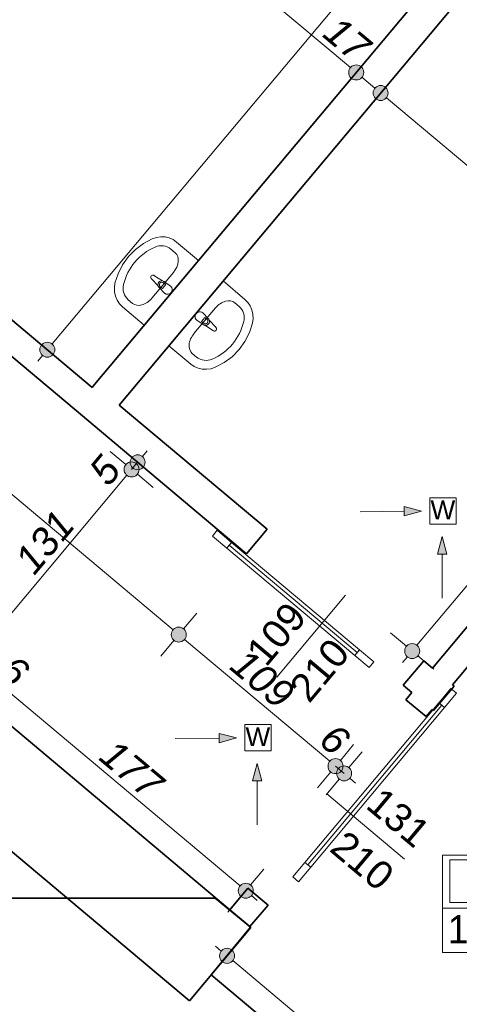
# Model space of a CAD drawing. Header units: millimetres. Extents: x -13944 to 84772, y -78836 to -35317.
# Tile 66 of 85: x 51224 to 53567, y -62681 to -57436. Entities that reach past the tile are written whole.
import ezdxf
from ezdxf.enums import TextEntityAlignment as Align

# ---------------------------------------------------------------- set-up
doc = ezdxf.new("R2010")
doc.units = ezdxf.units.MM
doc.header["$MEASUREMENT"] = 0
for name, color, linetype, lineweight in [('_podkład_Nr_pióra__1', 7, 'Continuous', 0), ('Drzwi ArchiCAD_Nr_pióra__1', 7, 'Continuous', 0), ('Instalacje - Went_Klim_Nr_pióra__42', 150, 'Continuous', 13), ('Konstrukcja - Ściany zew_Nr_pióra__6', 7, 'Continuous', 35), ('Metryczki pomieszczeń ArchiCADa_Nr_pióra__1', 7, 'Continuous', 0), ('Wnetrze - Sanitariaty_Nr_pióra__22', 8, 'Continuous', 13), ('Wymiarowanie - Ogólne_Nr_pióra__82', 114, 'Continuous', 13), ('Znaczniki drzwi ArchiCADa_Nr_pióra__1', 7, 'Continuous', 0), ('Znaczniki drzwi ArchiCADa_Nr_pióra__7', 7, 'Continuous', 70)]:
    doc.layers.add(name, color=color, linetype=linetype, lineweight=lineweight)
doc.layers.add('Elementy modelu - Strefy', color=7, linetype='Continuous')
doc.layers.add('Wymiarowanie - Ogólne', color=7, linetype='Continuous')
doc.styles.add('GENERATED_STYLE_1', font='txt')
doc.styles.add('GENERATED_STYLE_2', font='txt')
doc.styles.add('GENERATED_STYLE_3', font='txt')
doc.dimstyles.new('GENERATED_STYLE__1', dxfattribs={"dimtxt": 150, "dimasz": 152, "dimexe": 0.18, "dimexo": 0, "dimgap": 0.09, "dimtad": 1, "dimlfac": 0.1, "dimzin": 0, "dimdsep": 46, "dimtxsty": 'GENERATED_STYLE_3', "dimblk": 'ARROWHEAD_11', "dimblk1": 'ARROWHEAD_11', "dimblk2": 'ARROWHEAD_11', "dimcen": 0.09, "dimclrd": 114, "dimclre": 114, "dimclrt": 114, "dimazin": 0, "dimtfac": 1, "dimtdec": 4, "dimtmove": 0, "dimatfit": 3, "dimfxl": 1, "dimtolj": 1, "dimtzin": 0, "dimarcsym": 0})

# ---------------------------------------------------------------- blocks, each defined once
blk = doc.blocks.new('Komunikacja_2_38_39', base_point=(54257, -62168.6))
at = {"layer": 'Metryczki pomieszczeń ArchiCADa_Nr_pióra__1', "linetype": 'Continuous'}
for p, q in [((53477.9, -61885.7), (55489.6, -61885.7)), ((53477.9, -62404.3), (53477.9, -61885.7)), ((53516.9, -61911.6), (54218, -61911.6)), ((53516.9, -62137.9), (53516.9, -61911.6)), ((54218, -61911.6), (54218, -62137.9)), ((54257, -61885.7), (54257, -62404.3)), ((55489.6, -61885.7), (55489.6, -62404.3)), ((54218, -62137.9), (53516.9, -62137.9)), ((53477.9, -62168.6), (55489.6, -62168.6)), ((55489.6, -62404.3), (53477.9, -62404.3))]:
    blk.add_line(p, q, dxfattribs=at)
at = {"layer": 'Metryczki pomieszczeń ArchiCADa_Nr_pióra__1'}
for tag, height, style, p in [('ROOM_NUMBER', 180, 'GENERATED_STYLE_2', (53867.4, -62013.7)), ('ROOM_NAME', 150, 'GENERATED_STYLE_1', (54873.3, -62040.2)), ('ROOM_CALC_AREA', 150, 'GENERATED_STYLE_1', (53867.4, -62280.6)), ('floor_f', 150, 'GENERATED_STYLE_1', (54873.3, -62287.7))]:
    blk.add_attdef(tag, text='', height=height, dxfattribs=dict(at, style=style)).set_placement(p, align=Align.MIDDLE_CENTER)
blk = doc.blocks.new('*D101')
at = {"layer": 'Wymiarowanie - Ogólne_Nr_pióra__82', "linetype": 'Continuous'}
for points in [[(39276.8, -39330.7), (39273.8, -39315.4), (39265.1, -39302.4), (39252.1, -39293.7), (39236.8, -39290.7), (39221.5, -39293.7), (39208.5, -39302.4), (39199.9, -39315.4), (39196.8, -39330.7), (39199.9, -39346), (39208.5, -39359), (39221.5, -39367.6), (39236.8, -39370.7), (39252.1, -39367.6), (39265.1, -39359), (39273.8, -39346)], [(61589.9, -58047.1), (61586.9, -58031.8), (61578.2, -58018.8), (61565.2, -58010.1), (61549.9, -58007.1), (61534.6, -58010.1), (61521.6, -58018.8), (61513, -58031.8), (61509.9, -58047.1), (61513, -58062.4), (61521.6, -58075.4), (61534.6, -58084), (61549.9, -58087.1), (61565.2, -58084), (61578.2, -58075.4), (61586.9, -58062.4)]]:
    blk.add_hatch(color=256, dxfattribs=at).paths.add_polyline_path(points)
for p, q in [((39262.5, -39300), (39333.2, -39215.7)), ((39175.5, -39279.3), (39206.2, -39305)), ((39140.4, -39445.6), (39211.1, -39361.3)), ((39267.5, -39356.4), (61519.3, -58021.4)), ((61575.6, -58016.4), (61646.3, -57932.2)), ((61453.5, -58162), (61524.2, -58077.7)), ((61580.6, -58072.8), (61611.2, -58098.5))]:
    blk.add_line(p, q, dxfattribs=at)
for centre in [(39236.8, -39330.7), (61549.9, -58047.1)]:
    blk.add_circle(centre, 40, dxfattribs=at)
at = {"layer": 'Wymiarowanie - Ogólne_Nr_pióra__82', "insert": (50150.5, -48446), "char_height": 150, "attachment_point": 7, "rotation": 320.0098, "style": 'GENERATED_STYLE_3'}
blk.add_mtext('\\A1;{\\fArial|b0|i1|c238|p38;2 912,5}', dxfattribs=at)
blk = doc.blocks.new('ARROWHEAD_11')
at = {"color": 0, "linetype": 'Continuous', "lineweight": 0}
blk.add_line((0, 0), (-1, 0), dxfattribs=at)
at = {"color": 0, "linetype": 'Continuous', "lineweight": 0, "const_width": 0.25, "flags": 128}
blk.add_lwpolyline([(-0.125, 0, 1), (0.125, 0, 1)], format="xyb", close=True, dxfattribs=at)
blk = doc.blocks.new('*D156')
at = {"layer": 'Wymiarowanie - Ogólne_Nr_pióra__82', "linetype": 'Continuous'}
for points in [[(49484.2, -58507.2), (49481.2, -58491.9), (49472.5, -58479), (49459.5, -58470.3), (49444.2, -58467.2), (49428.9, -58470.3), (49416, -58479), (49407.3, -58491.9), (49404.2, -58507.2), (49407.3, -58522.5), (49416, -58535.5), (49428.9, -58544.2), (49444.2, -58547.2), (49459.5, -58544.2), (49472.5, -58535.5), (49481.2, -58522.5)], [(52112.1, -60711.6), (52109.1, -60696.2), (52100.4, -60683.3), (52087.5, -60674.6), (52072.1, -60671.6), (52056.8, -60674.6), (52043.9, -60683.3), (52035.2, -60696.2), (52032.1, -60711.6), (52035.2, -60726.9), (52043.9, -60739.8), (52056.8, -60748.5), (52072.1, -60751.6), (52087.5, -60748.5), (52100.4, -60739.8), (52109.1, -60726.9)]]:
    blk.add_hatch(color=256, dxfattribs=at).paths.add_polyline_path(points)
for p, q in [((49347.8, -58622.2), (49418.5, -58537.9)), ((49474.9, -58532.9), (52041.5, -60685.8)), ((52097.9, -60680.9), (52168.5, -60596.6)), ((51975.8, -60826.5), (52046.4, -60742.2))]:
    blk.add_line(p, q, dxfattribs=at)
at = {"layer": 'Wymiarowanie - Ogólne_Nr_pióra__82', "insert": (50646.7, -59476.7), "char_height": 150, "attachment_point": 7, "rotation": 320.0098, "style": 'GENERATED_STYLE_3'}
blk.add_mtext('\\A1;{\\fArial|b0|i1|c238|p38;343}', dxfattribs=at)
blk = doc.blocks.new('*D157')
at = {"layer": 'Wymiarowanie - Ogólne_Nr_pióra__82', "linetype": 'Continuous'}
for points in [[(52112.1, -60711.6), (52109.1, -60696.2), (52100.4, -60683.3), (52087.5, -60674.6), (52072.1, -60671.6), (52056.8, -60674.6), (52043.9, -60683.3), (52035.2, -60696.2), (52032.1, -60711.6), (52035.2, -60726.9), (52043.9, -60739.8), (52056.8, -60748.5), (52072.1, -60751.6), (52087.5, -60748.5), (52100.4, -60739.8), (52109.1, -60726.9)], [(52947.3, -61412), (52944.2, -61396.7), (52935.5, -61383.8), (52922.6, -61375.1), (52907.3, -61372), (52892, -61375.1), (52879, -61383.8), (52870.3, -61396.7), (52867.3, -61412), (52870.3, -61427.4), (52879, -61440.3), (52892, -61449), (52907.3, -61452), (52922.6, -61449), (52935.5, -61440.3), (52944.2, -61427.4)]]:
    blk.add_hatch(color=256, dxfattribs=at).paths.add_polyline_path(points)
for p, q in [((52097.9, -60680.9), (52168.5, -60596.6)), ((51975.8, -60826.5), (52046.4, -60742.2)), ((52102.8, -60737.3), (52876.6, -61386.3))]:
    blk.add_line(p, q, dxfattribs=at)
blk.add_circle((52072.1, -60711.6), 40, dxfattribs=at)
at = {"layer": 'Wymiarowanie - Ogólne_Nr_pióra__82', "char_height": 150, "attachment_point": 7, "rotation": 320.0098, "style": 'GENERATED_STYLE_3'}
for s, insert in [('\\A1;{\\fArial|b0|i1|c238|p38;109}', (52334.6, -60892.5)), ('\\A1;{\\fArial|b0|i1|c238|p38;6}', (52808.7, -61290.2))]:
    blk.add_mtext(s, dxfattribs=dict(at, insert=insert))
blk = doc.blocks.new('*D158')
at = {"layer": 'Wymiarowanie - Ogólne_Nr_pióra__82', "linetype": 'Continuous'}
for points in [[(52947.3, -61412), (52944.2, -61396.7), (52935.5, -61383.8), (52922.6, -61375.1), (52907.3, -61372), (52892, -61375.1), (52879, -61383.8), (52870.3, -61396.7), (52867.3, -61412), (52870.3, -61427.4), (52879, -61440.3), (52892, -61449), (52907.3, -61452), (52922.6, -61449), (52935.5, -61440.3), (52944.2, -61427.4)], [(52993.2, -61450.6), (52990.2, -61435.3), (52981.5, -61422.3), (52968.5, -61413.7), (52953.2, -61410.6), (52937.9, -61413.7), (52924.9, -61422.3), (52916.3, -61435.3), (52913.2, -61450.6), (52916.3, -61465.9), (52924.9, -61478.9), (52937.9, -61487.6), (52953.2, -61490.6), (52968.5, -61487.6), (52981.5, -61478.9), (52990.2, -61465.9)]]:
    blk.add_hatch(color=256, dxfattribs=at).paths.add_polyline_path(points)
for p, q in [((52933, -61381.4), (53003.7, -61297.1)), ((52978.9, -61420), (53049.6, -61335.7)), ((52810.9, -61527), (52881.6, -61442.7)), ((52907.3, -61412), (52953.2, -61450.6)), ((52856.8, -61565.5), (52927.5, -61481.3)), ((52983.9, -61476.3), (53014.5, -61502))]:
    blk.add_line(p, q, dxfattribs=at)
for centre in [(52907.3, -61412), (52953.2, -61450.6)]:
    blk.add_circle(centre, 40, dxfattribs=at)
blk = doc.blocks.new('*D181')
at = {"layer": 'Wymiarowanie - Ogólne_Nr_pióra__82', "linetype": 'Continuous'}
for points in [[(51113, -60937.9), (51110, -60922.6), (51101.3, -60909.7), (51088.3, -60901), (51073, -60897.9), (51057.7, -60901), (51044.7, -60909.7), (51036.1, -60922.6), (51033, -60937.9), (51036.1, -60953.2), (51044.7, -60966.2), (51057.7, -60974.9), (51073, -60977.9), (51088.3, -60974.9), (51101.3, -60966.2), (51110, -60953.2)], [(52469.1, -62075.4), (52466.1, -62060.1), (52457.4, -62047.2), (52444.4, -62038.5), (52429.1, -62035.4), (52413.8, -62038.5), (52400.8, -62047.2), (52392.2, -62060.1), (52389.1, -62075.4), (52392.2, -62090.7), (52400.8, -62103.7), (52413.8, -62112.4), (52429.1, -62115.4), (52444.4, -62112.4), (52457.4, -62103.7), (52466.1, -62090.7)]]:
    blk.add_hatch(color=256, dxfattribs=at).paths.add_polyline_path(points)
for p, q in [((50976.6, -61052.9), (51047.3, -60968.6)), ((51103.7, -60963.6), (52398.5, -62049.7)), ((52454.8, -62044.8), (52525.5, -61960.5)), ((52332.7, -62190.4), (52403.4, -62106.1)), ((52459.8, -62101.1), (52490.4, -62126.8))]:
    blk.add_line(p, q, dxfattribs=at)
blk.add_circle((52429.1, -62075.4), 40, dxfattribs=at)
at = {"layer": 'Wymiarowanie - Ogólne_Nr_pióra__82', "char_height": 150, "attachment_point": 7, "rotation": 320.0098, "style": 'GENERATED_STYLE_3'}
for s, insert in [('\\A1;{\\fArial|b0|i1|c238|p38;6}', (51100.1, -60925.9)), ('\\A1;{\\fArial|b0|i1|c238|p38;177}', (51639.5, -61374))]:
    blk.add_mtext(s, dxfattribs=dict(at, insert=insert))
blk = doc.blocks.new('*D186')
at = {"layer": 'Wymiarowanie - Ogólne_Nr_pióra__82', "linetype": 'Continuous'}
for points in [[(51018.6, -60835.5), (51015.6, -60820.1), (51006.9, -60807.2), (50993.9, -60798.5), (50978.6, -60795.5), (50963.3, -60798.5), (50950.3, -60807.2), (50941.7, -60820.1), (50938.6, -60835.5), (50941.7, -60850.8), (50950.3, -60863.7), (50963.3, -60872.4), (50978.6, -60875.5), (50993.9, -60872.4), (51006.9, -60863.7), (51015.6, -60850.8)], [(50922.2, -60950.4), (50919.2, -60935.1), (50910.5, -60922.1), (50897.5, -60913.4), (50882.2, -60910.4), (50866.9, -60913.4), (50853.9, -60922.1), (50845.3, -60935.1), (50842.2, -60950.4), (50845.3, -60965.7), (50853.9, -60978.7), (50866.9, -60987.3), (50882.2, -60990.4), (50897.5, -60987.3), (50910.5, -60978.7), (50919.2, -60965.7)]]:
    blk.add_hatch(color=256, dxfattribs=at).paths.add_polyline_path(points)
for p, q in [((50948, -60809.7), (50863.7, -60739.1)), ((50907.9, -60919.7), (50952.9, -60866.1)), ((50997.2, -61046.8), (50912.9, -60976.1))]:
    blk.add_line(p, q, dxfattribs=at)
blk.add_circle((50882.2, -60950.4), 40, dxfattribs=at)
blk = doc.blocks.new('*D187')
at = {"layer": 'Wymiarowanie - Ogólne_Nr_pióra__82', "linetype": 'Continuous'}
for points in [[(51860.5, -59831.8), (51857.5, -59816.5), (51848.8, -59803.5), (51835.8, -59794.8), (51820.5, -59791.8), (51805.2, -59794.8), (51792.2, -59803.5), (51783.6, -59816.5), (51780.5, -59831.8), (51783.6, -59847.1), (51792.2, -59860.1), (51805.2, -59868.7), (51820.5, -59871.8), (51835.8, -59868.7), (51848.8, -59860.1), (51857.5, -59847.1)], [(51018.6, -60835.5), (51015.6, -60820.1), (51006.9, -60807.2), (50993.9, -60798.5), (50978.6, -60795.5), (50963.3, -60798.5), (50950.3, -60807.2), (50941.7, -60820.1), (50938.6, -60835.5), (50941.7, -60850.8), (50950.3, -60863.7), (50963.3, -60872.4), (50978.6, -60875.5), (50993.9, -60872.4), (51006.9, -60863.7), (51015.6, -60850.8)]]:
    blk.add_hatch(color=256, dxfattribs=at).paths.add_polyline_path(points)
for p, q in [((51004.3, -60804.8), (51794.8, -59862.4)), ((51093.6, -60931.8), (51009.3, -60861.2))]:
    blk.add_line(p, q, dxfattribs=at)
blk.add_circle((50978.6, -60835.5), 40, dxfattribs=at)
at = {"layer": 'Wymiarowanie - Ogólne_Nr_pióra__82', "char_height": 150, "attachment_point": 7, "rotation": 50.0098, "style": 'GENERATED_STYLE_3'}
for s, insert in [('\\A1;{\\fArial|b0|i1|c238|p38;5}', (51698.7, -59930.4)), ('\\A1;{\\fArial|b0|i1|c238|p38;131}', (51303.4, -60401.6)), ('\\A1;{\\fArial|b0|i1|c238|p38;15}', (50981.4, -60785.5))]:
    blk.add_mtext(s, dxfattribs=dict(at, insert=insert))
blk = doc.blocks.new('*D188')
at = {"layer": 'Wymiarowanie - Ogólne_Nr_pióra__82', "linetype": 'Continuous'}
for points in [[(51892.6, -59793.5), (51889.6, -59778.2), (51880.9, -59765.2), (51868, -59756.5), (51852.6, -59753.5), (51837.3, -59756.5), (51824.4, -59765.2), (51815.7, -59778.2), (51812.6, -59793.5), (51815.7, -59808.8), (51824.4, -59821.8), (51837.3, -59830.4), (51852.6, -59833.5), (51868, -59830.4), (51880.9, -59821.8), (51889.6, -59808.8)], [(51860.5, -59831.8), (51857.5, -59816.5), (51848.8, -59803.5), (51835.8, -59794.8), (51820.5, -59791.8), (51805.2, -59794.8), (51792.2, -59803.5), (51783.6, -59816.5), (51780.5, -59831.8), (51783.6, -59847.1), (51792.2, -59860.1), (51805.2, -59868.7), (51820.5, -59871.8), (51835.8, -59868.7), (51848.8, -59860.1), (51857.5, -59847.1)]]:
    blk.add_hatch(color=256, dxfattribs=at).paths.add_polyline_path(points)
for p, q in [((51822, -59767.8), (51737.7, -59697.1)), ((51878.4, -59762.8), (51904.1, -59732.2)), ((51789.9, -59806.1), (51705.6, -59735.4)), ((51820.5, -59831.8), (51852.6, -59793.5)), ((51967.6, -59889.9), (51883.3, -59819.2)), ((51935.4, -59928.2), (51851.2, -59857.5))]:
    blk.add_line(p, q, dxfattribs=at)
for centre in [(51852.6, -59793.5), (51820.5, -59831.8)]:
    blk.add_circle(centre, 40, dxfattribs=at)
blk = doc.blocks.new('*D478')
at = {"layer": 'Wymiarowanie - Ogólne_Nr_pióra__82', "linetype": 'Continuous'}
for points in [[(50506.1, -55577.4), (50503, -55562.1), (50494.4, -55549.1), (50481.4, -55540.4), (50466.1, -55537.4), (50450.8, -55540.4), (50437.8, -55549.1), (50429.1, -55562.1), (50426.1, -55577.4), (50429.1, -55592.7), (50437.8, -55605.7), (50450.8, -55614.3), (50466.1, -55617.4), (50481.4, -55614.3), (50494.4, -55605.7), (50503, -55592.7)], [(53057.4, -57717.4), (53054.3, -57702.1), (53045.7, -57689.2), (53032.7, -57680.5), (53017.4, -57677.4), (53002.1, -57680.5), (52989.1, -57689.2), (52980.4, -57702.1), (52977.4, -57717.4), (52980.4, -57732.7), (52989.1, -57745.7), (53002.1, -57754.4), (53017.4, -57757.4), (53032.7, -57754.4), (53045.7, -57745.7), (53054.3, -57732.7)]]:
    blk.add_hatch(color=256, dxfattribs=at).paths.add_polyline_path(points)
for p, q in [((50369.7, -55692.3), (50440.4, -55608)), ((50496.7, -55603.1), (52986.7, -57691.7)), ((53043.1, -57686.8), (53113.8, -57602.5))]:
    blk.add_line(p, q, dxfattribs=at)
at = {"layer": 'Wymiarowanie - Ogólne_Nr_pióra__82', "char_height": 150, "attachment_point": 7, "rotation": 320.0098, "style": 'GENERATED_STYLE_3'}
for s, insert in [('\\A1;{\\fArial|b0|i1|c238|p38;333}', (51543, -56441.5)), ('\\A1;{\\fArial|b0|i1|c238|p38;17}', (52831.6, -57522.4))]:
    blk.add_mtext(s, dxfattribs=dict(at, insert=insert))
blk = doc.blocks.new('*D479')
at = {"layer": 'Wymiarowanie - Ogólne_Nr_pióra__82', "linetype": 'Continuous'}
for points in [[(53057.4, -57717.4), (53054.3, -57702.1), (53045.7, -57689.2), (53032.7, -57680.5), (53017.4, -57677.4), (53002.1, -57680.5), (52989.1, -57689.2), (52980.4, -57702.1), (52977.4, -57717.4), (52980.4, -57732.7), (52989.1, -57745.7), (53002.1, -57754.4), (53017.4, -57757.4), (53032.7, -57754.4), (53045.7, -57745.7), (53054.3, -57732.7)], [(53187.6, -57826.7), (53184.6, -57811.4), (53175.9, -57798.4), (53162.9, -57789.7), (53147.6, -57786.7), (53132.3, -57789.7), (53119.3, -57798.4), (53110.7, -57811.4), (53107.6, -57826.7), (53110.7, -57842), (53119.3, -57855), (53132.3, -57863.6), (53147.6, -57866.7), (53162.9, -57863.6), (53175.9, -57855), (53184.6, -57842)]]:
    blk.add_hatch(color=256, dxfattribs=at).paths.add_polyline_path(points)
for p, q in [((53043.1, -57686.8), (53113.8, -57602.5)), ((53173.3, -57796), (53244, -57711.8)), ((52921, -57832.4), (52991.7, -57748.1)), ((53048, -57743.1), (53117, -57801))]:
    blk.add_line(p, q, dxfattribs=at)
for centre in [(53017.4, -57717.4), (53147.6, -57826.7)]:
    blk.add_circle(centre, 40, dxfattribs=at)
blk = doc.blocks.new('*D480')
at = {"layer": 'Wymiarowanie - Ogólne_Nr_pióra__82', "linetype": 'Continuous'}
for points in [[(53187.6, -57826.7), (53184.6, -57811.4), (53175.9, -57798.4), (53162.9, -57789.7), (53147.6, -57786.7), (53132.3, -57789.7), (53119.3, -57798.4), (53110.7, -57811.4), (53107.6, -57826.7), (53110.7, -57842), (53119.3, -57855), (53132.3, -57863.6), (53147.6, -57866.7), (53162.9, -57863.6), (53175.9, -57855), (53184.6, -57842)], [(54857.8, -59227.7), (54854.8, -59212.4), (54846.1, -59199.4), (54833.2, -59190.7), (54817.8, -59187.7), (54802.5, -59190.7), (54789.6, -59199.4), (54780.9, -59212.4), (54777.8, -59227.7), (54780.9, -59243), (54789.6, -59256), (54802.5, -59264.6), (54817.8, -59267.7), (54833.2, -59264.6), (54846.1, -59256), (54854.8, -59243)]]:
    blk.add_hatch(color=256, dxfattribs=at).paths.add_polyline_path(points)
for p, q in [((53051.2, -57941.6), (53121.9, -57857.3)), ((53178.3, -57852.4), (54787.2, -59202)), ((54843.5, -59197), (54914.2, -59112.8)), ((54721.4, -59342.6), (54792.1, -59258.3)), ((54848.5, -59253.4), (54879.1, -59279.1))]:
    blk.add_line(p, q, dxfattribs=at)
blk.add_circle((54817.8, -59227.7), 40, dxfattribs=at)
at = {"layer": 'Wymiarowanie - Ogólne_Nr_pióra__82', "insert": (53871.2, -58394.5), "char_height": 150, "attachment_point": 7, "rotation": 320.0098, "style": 'GENERATED_STYLE_3'}
blk.add_mtext('\\A1;{\\fArial|b0|i1|c238|p38;218}', dxfattribs=at)
blk = doc.blocks.new('*D495')
at = {"layer": 'Wymiarowanie - Ogólne_Nr_pióra__82', "linetype": 'Continuous'}
for points in [[(54592.7, -55401.7), (54589.7, -55386.3), (54581, -55373.4), (54568, -55364.7), (54552.7, -55361.7), (54537.4, -55364.7), (54524.4, -55373.4), (54515.7, -55386.3), (54512.7, -55401.7), (54515.7, -55417), (54524.4, -55429.9), (54537.4, -55438.6), (54552.7, -55441.7), (54568, -55438.6), (54581, -55429.9), (54589.7, -55417)], [(51411.5, -59194.1), (51408.5, -59178.8), (51399.8, -59165.8), (51386.8, -59157.2), (51371.5, -59154.1), (51356.2, -59157.2), (51343.3, -59165.8), (51334.6, -59178.8), (51331.5, -59194.1), (51334.6, -59209.4), (51343.3, -59222.4), (51356.2, -59231.1), (51371.5, -59234.1), (51386.8, -59231.1), (51399.8, -59222.4), (51408.5, -59209.4)]]:
    blk.add_hatch(color=256, dxfattribs=at).paths.add_polyline_path(points)
for p, q in [((54437.8, -55305.3), (54522.1, -55375.9)), ((54604.1, -55340.4), (54578.4, -55371)), ((54583.3, -55427.4), (54667.6, -55498)), ((54527, -55432.3), (51397.2, -59163.5)), ((51256.6, -59097.7), (51340.9, -59168.4)), ((51345.8, -59224.8), (51320.1, -59255.4)), ((51402.2, -59219.8), (51486.5, -59290.5))]:
    blk.add_line(p, q, dxfattribs=at)
for centre in [(54552.7, -55401.7), (51371.5, -59194.1)]:
    blk.add_circle(centre, 40, dxfattribs=at)
at = {"layer": 'Wymiarowanie - Ogólne_Nr_pióra__82', "insert": (52829.4, -57409.4), "char_height": 150, "attachment_point": 7, "rotation": 50.0098, "style": 'GENERATED_STYLE_3'}
blk.add_mtext('\\A1;{\\fArial|b0|i1|c238|p38;495}', dxfattribs=at)
blk = doc.blocks.new('*D496')
at = {"layer": 'Wymiarowanie - Ogólne_Nr_pióra__82', "linetype": 'Continuous'}
for points in [[(56023, -57619.2), (56019.9, -57603.9), (56011.3, -57591), (55998.3, -57582.3), (55983, -57579.2), (55967.7, -57582.3), (55954.7, -57591), (55946, -57603.9), (55943, -57619.2), (55946, -57634.5), (55954.7, -57647.5), (55967.7, -57656.2), (55983, -57659.2), (55998.3, -57656.2), (56011.3, -57647.5), (56019.9, -57634.5)], [(53355.8, -60798.9), (53352.8, -60783.6), (53344.1, -60770.6), (53331.1, -60762), (53315.8, -60758.9), (53300.5, -60762), (53287.5, -60770.6), (53278.9, -60783.6), (53275.8, -60798.9), (53278.9, -60814.2), (53287.5, -60827.2), (53300.5, -60835.9), (53315.8, -60838.9), (53331.1, -60835.9), (53344.1, -60827.2), (53352.8, -60814.2)]]:
    blk.add_hatch(color=256, dxfattribs=at).paths.add_polyline_path(points)
for p, q in [((55952.3, -57593.5), (55868.1, -57522.8)), ((53341.5, -60768.3), (55957.3, -57649.9)), ((56097.9, -57715.6), (56013.6, -57644.9)), ((53285.2, -60773.2), (53200.9, -60702.5)), ((53264.4, -60860.2), (53290.1, -60829.6)), ((53430.8, -60895.3), (53346.5, -60824.6))]:
    blk.add_line(p, q, dxfattribs=at)
for centre in [(55983, -57619.2), (53315.8, -60798.9)]:
    blk.add_circle(centre, 40, dxfattribs=at)
at = {"layer": 'Wymiarowanie - Ogólne_Nr_pióra__82', "insert": (54516.7, -59320.6), "char_height": 150, "attachment_point": 7, "rotation": 50.0098, "style": 'GENERATED_STYLE_3'}
blk.add_mtext('\\A1;{\\fArial|b0|i1|c238|p38;415}', dxfattribs=at)
blk = doc.blocks.new('*D512')
at = {"layer": 'Wymiarowanie - Ogólne_Nr_pióra__82', "linetype": 'Continuous'}
for points in [[(52369.3, -62422.3), (52366.3, -62407), (52357.6, -62394), (52344.6, -62385.4), (52329.3, -62382.3), (52314, -62385.4), (52301, -62394), (52292.4, -62407), (52289.3, -62422.3), (52292.4, -62437.6), (52301, -62450.6), (52314, -62459.3), (52329.3, -62462.3), (52344.6, -62459.3), (52357.6, -62450.6), (52366.3, -62437.6)], [(54540.2, -64243.3), (54537.2, -64228), (54528.5, -64215), (54515.5, -64206.3), (54500.2, -64203.3), (54484.9, -64206.3), (54471.9, -64215), (54463.3, -64228), (54460.2, -64243.3), (54463.3, -64258.6), (54471.9, -64271.6), (54484.9, -64280.2), (54500.2, -64283.3), (54515.5, -64280.2), (54528.5, -64271.6), (54537.2, -64258.6)]]:
    blk.add_hatch(color=256, dxfattribs=at).paths.add_polyline_path(points)
for p, q in [((52355, -62391.7), (52425.7, -62307.4)), ((52268, -62370.9), (52298.7, -62396.6)), ((52232.9, -62537.2), (52303.6, -62453)), ((52360, -62448), (54469.6, -64217.6)), ((54403.8, -64358.2), (54474.5, -64273.9))]:
    blk.add_line(p, q, dxfattribs=at)
blk.add_circle((52329.3, -62422.3), 40, dxfattribs=at)
at = {"layer": 'Wymiarowanie - Ogólne_Nr_pióra__82', "insert": (53303.2, -63200.1), "char_height": 150, "attachment_point": 7, "rotation": 320.0098, "style": 'GENERATED_STYLE_3'}
blk.add_mtext('\\A1;{\\fArial|b0|i1|c238|p38;283}', dxfattribs=at)

msp = doc.modelspace()

# ---------------------------------------------------------------- hatches: boundary and pattern name
at = {"layer": 'Instalacje - Went_Klim_Nr_pióra__42', "linetype": 'Continuous'}
for points in [[(53366.029, -60053.652), (53272.485, -60029.577), (53272.979, -60079.574)], [(53475.74, -60189.453), (53450.74, -60282.754), (53500.74, -60282.754)], [(52380.256, -61261.962), (52286.712, -61237.887), (52287.207, -61287.884)], [(52489.968, -61397.763), (52464.968, -61491.064), (52514.968, -61491.064)]]:
    msp.add_hatch(color=256, dxfattribs=at).paths.add_polyline_path(points)

# ---------------------------------------------------------------- linework, layer by layer
at = {"layer": '_podkład_Nr_pióra__1', "linetype": 'Continuous'}
msp.add_line((52453.819, -62268.656), (51990.51, -61880.028), dxfattribs=at)
at = {"layer": 'Drzwi ArchiCAD_Nr_pióra__1', "linetype": 'Continuous'}
for p, q in [((52251.38, -60186.673), (52277.086, -60156.027)), ((52327.996, -60250.939), (52251.38, -60186.673)), ((52277.086, -60156.027), (52353.702, -60220.293)), ((52353.702, -60220.293), (52327.996, -60250.939)), ((52327.996, -60250.939), (52340.849, -60235.616)), ((53009.873, -60822.903), (52327.996, -60250.939)), ((52340.849, -60235.616), (52353.702, -60220.293)), ((52340.849, -60235.616), (53022.726, -60807.58)), ((53022.726, -60807.58), (52340.849, -60235.616)), ((53022.726, -60807.58), (52340.849, -60235.616)), ((52353.702, -60220.293), (53035.579, -60792.257)), ((53009.873, -60822.903), (53035.579, -60792.257)), ((53022.726, -60807.58), (53009.873, -60822.903)), ((53086.488, -60887.169), (53009.873, -60822.903)), ((53035.579, -60792.257), (53022.726, -60807.58)), ((53035.579, -60792.257), (53112.195, -60856.523)), ((53112.195, -60856.523), (53086.488, -60887.169)), ((53522.095, -60998.049), (53457.83, -61074.665)), ((53488.476, -61100.371), (53552.741, -61023.755)), ((53552.741, -61023.755), (53522.095, -60998.049)), ((53457.83, -61074.665), (52744.481, -61925.096)), ((53473.153, -61087.518), (52759.804, -61937.949)), ((52759.804, -61937.949), (53473.153, -61087.518)), ((52759.804, -61937.949), (53473.153, -61087.518)), ((53473.153, -61087.518), (53457.83, -61074.665)), ((53457.83, -61074.665), (53488.476, -61100.371)), ((53488.476, -61100.371), (53473.153, -61087.518)), ((52775.127, -61950.802), (53488.476, -61100.371)), ((52744.481, -61925.096), (52680.215, -62001.711)), ((52744.481, -61925.096), (52759.804, -61937.949)), ((52775.127, -61950.802), (52744.481, -61925.096)), ((52710.861, -62027.418), (52775.127, -61950.802)), ((52759.804, -61937.949), (52775.127, -61950.802)), ((52680.215, -62001.711), (52710.861, -62027.418))]:
    msp.add_line(p, q, dxfattribs=at)
at = {"layer": 'Instalacje - Went_Klim_Nr_pióra__42', "linetype": 'Continuous'}
for p, q in [((53410.368, -59982.486), (53550.368, -59982.486)), ((53410.368, -60122.486), (53410.368, -59982.486)), ((53550.368, -59982.486), (53550.368, -60122.486)), ((53366.029, -60053.652), (53272.485, -60029.577)), ((53272.979, -60079.574), (53272.485, -60029.577)), ((53038.353, -60056.895), (53272.732, -60054.575)), ((53366.029, -60053.652), (53272.979, -60079.574)), ((53550.368, -60122.486), (53410.368, -60122.486)), ((53475.74, -60189.453), (53450.74, -60282.754)), ((53475.74, -60189.453), (53500.74, -60282.754)), ((53500.74, -60282.754), (53450.74, -60282.754)), ((53475.74, -60517.145), (53475.74, -60282.754)), ((52424.596, -61190.795), (52564.596, -61190.795)), ((52424.596, -61330.795), (52424.596, -61190.795)), ((52564.596, -61190.795), (52564.596, -61330.795)), ((52380.256, -61261.962), (52286.712, -61237.887)), ((52287.207, -61287.884), (52286.712, -61237.887)), ((52052.58, -61265.205), (52286.96, -61262.885)), ((52380.256, -61261.962), (52287.207, -61287.884)), ((52564.596, -61330.795), (52424.596, -61330.795)), ((52489.968, -61397.763), (52464.968, -61491.064)), ((52489.968, -61397.763), (52514.968, -61491.064)), ((52514.968, -61491.064), (52464.968, -61491.064)), ((52489.968, -61725.455), (52489.968, -61491.064))]:
    msp.add_line(p, q, dxfattribs=at)
at = {"layer": 'Konstrukcja - Ściany zew_Nr_pióra__6', "linetype": 'Continuous'}
for p, q in [((52433.53, -60280.728), (52542.782, -60150.481)), ((53268.639, -60981.223), (53377.89, -60850.977)), ((53389.733, -61148.067), (53282.472, -61058.095)), ((52547.853, -62151.729), (52440.591, -62061.757))]:
    msp.add_line(p, q, dxfattribs=at)
at = {"layer": 'Konstrukcja - Ściany zew_Nr_pióra__6', "linetype": 'Continuous', "flags": 128}
for points in [[(54791.717, -55602.14), (51623.404, -59379.299)], [(51753.65, -59488.551), (54921.963, -55711.391)], [(51610.551, -59394.622), (49902.02, -57961.492)], [(49805.621, -58076.415), (51514.152, -59509.545)], [(55737.694, -58131.058), (53423.86, -60889.537)], [(51623.404, -59379.299), (51610.551, -59394.622)], [(51514.152, -59509.545), (52433.53, -60280.728)], [(52542.782, -60150.481), (51753.65, -59488.551)], [(53531.121, -60979.508), (54617.482, -59684.385)], [(53423.86, -60889.537), (53377.89, -60850.977)], [(53268.639, -60981.223), (53314.608, -61019.783)], [(53429.531, -61116.181), (53538.783, -60985.935)], [(53538.783, -60985.935), (53531.121, -60979.508)], [(52456.399, -62270.8), (50988.1, -61039.178)], [(53314.608, -61019.783), (53282.471, -61058.095)], [(53389.733, -61148.067), (53421.87, -61109.755)], [(53421.87, -61109.755), (53429.531, -61116.181)], [(51051.083, -61757.671), (52128.644, -62661.538)], [(52440.591, -62061.757), (52344.193, -62176.68)], [(52266.648, -62115.536), (50750.989, -62115.434)], [(52454.843, -62269.515), (52266.648, -62115.536)], [(52344.193, -62176.68), (52451.454, -62266.652)], [(52451.454, -62266.652), (52547.853, -62151.729)], [(52128.644, -62661.538), (52456.399, -62270.8)], [(52244.312, -62523.643), (52454.843, -62269.515)], [(54415.225, -64344.622), (52244.312, -62523.643)]]:
    msp.add_lwpolyline(points, dxfattribs=at)
at = {"layer": 'Wnetrze - Sanitariaty_Nr_pióra__22', "linetype": 'Continuous'}
for p, q in [((51840.621, -58659.952), (51883.245, -58628.145)), ((51883.245, -58628.145), (51929.967, -58603.527)), ((51929.967, -58603.527), (51952.54, -58596.057)), ((51952.54, -58596.057), (51975.778, -58592.691)), ((51975.778, -58592.691), (51998.939, -58593.537)), ((51998.939, -58593.537), (52021.283, -58598.568)), ((52021.283, -58598.568), (52042.095, -58607.623)), ((52042.095, -58607.623), (52060.711, -58620.413)), ((52060.711, -58620.413), (52177.693, -58718.601)), ((51803.262, -58698.079), (51840.621, -58659.952)), ((52052.662, -58677.516), (52029.265, -58657.879)), ((51772.19, -58741.482), (51803.262, -58698.079)), ((52177.693, -58718.601), (51888.392, -59063.281)), ((51748.255, -58788.975), (51772.19, -58741.482)), ((52043.196, -58783.112), (51928.607, -58919.636)), ((51728.667, -58862.784), (51732.11, -58839.258)), ((51732.11, -58839.258), (51748.255, -58788.975)), ((51961.891, -58854.368), (51925.608, -58815.259)), ((51939.88, -58798.255), (51984.687, -58827.208)), ((52002.373, -58847.443), (51990.983, -58837.883)), ((51994.077, -58830.819), (52028.782, -58854.726)), ((52307.867, -58827.831), (52018.671, -59172.601)), ((52424.88, -58925.983), (52307.867, -58827.831)), ((51729.381, -58886.254), (51728.667, -58862.784)), ((51734.23, -58908.918), (51729.381, -58886.254)), ((51996.638, -58893.024), (51967.075, -58862.989)), ((51973.496, -58858.717), (51984.886, -58868.277)), ((51984.886, -58868.277), (52002.373, -58847.443)), ((51743.059, -58930.051), (51734.23, -58908.918)), ((51755.586, -58948.978), (51743.059, -58930.051)), ((51826.252, -58947.266), (51802.855, -58927.629)), ((52370.043, -58943.827), (52393.445, -58963.458)), ((52440.708, -58942.094), (52424.88, -58925.983)), ((52453.241, -58961.017), (52440.708, -58942.094)), ((51771.41, -58965.094), (51755.586, -58948.978)), ((51888.392, -59063.281), (51771.41, -58965.094)), ((52267.696, -58971.489), (52153.149, -59108.048)), ((52462.076, -58982.147), (52453.241, -58961.017)), ((52466.932, -59004.809), (52462.076, -58982.147)), ((52167.541, -59036.43), (52202.254, -59060.326)), ((52193.952, -59043.704), (52211.432, -59022.865)), ((52205.345, -59053.261), (52193.952, -59043.704)), ((52229.245, -59028.148), (52199.673, -58998.122)), ((52211.432, -59022.865), (52222.826, -59032.422)), ((52270.727, -59075.865), (52234.432, -59036.767)), ((52464.217, -59051.806), (52467.653, -59028.279)), ((52467.653, -59028.279), (52466.932, -59004.809)), ((52211.644, -59063.935), (52256.46, -59092.873)), ((52424.167, -59149.594), (52448.088, -59102.094)), ((52448.088, -59102.094), (52464.217, -59051.806)), ((52393.109, -59193.007), (52424.167, -59149.594)), ((52018.671, -59172.601), (52135.684, -59270.752)), ((52355.762, -59231.146), (52393.109, -59193.007)), ((52143.716, -59213.647), (52167.118, -59233.277)), ((52313.148, -59262.966), (52355.762, -59231.146)), ((52135.684, -59270.752), (52154.304, -59283.536)), ((52154.304, -59283.536), (52175.118, -59292.585)), ((52175.118, -59292.585), (52197.464, -59297.61)), ((52197.464, -59297.61), (52220.625, -59298.449)), ((52220.625, -59298.449), (52243.862, -59295.076)), ((52243.862, -59295.076), (52266.433, -59287.598)), ((52266.433, -59287.598), (52313.148, -59262.966))]:
    msp.add_line(p, q, dxfattribs=at)
for centre, radius, start, end in [((51933.809, -58807.651), 11.187, 57.131117, 222.853268), ((51982.031, -58848.125), 21.086, 82.763218, 197.221167), ((51982.239, -58848.3), 13.6, 49.992192, 229.992192), ((51982.031, -58848.125), 21.086, 55.161799, 82.763218), ((51982.031, -58848.125), 21.086, 197.221167, 224.822585), ((52012.71, -58873.875), 25, 229.992192, 49.992192), ((52183.607, -59017.276), 25, 50.009795, 230.009795), ((52214.085, -59042.841), 13.6, 230.009795, 50.009795), ((52214.294, -59043.016), 21.086, 262.78082, 17.238769), ((52214.294, -59043.016), 21.086, 17.238769, 44.840187), ((52214.294, -59043.016), 21.086, 235.179402, 262.78082), ((52262.528, -59083.476), 11.187, 237.148719, 42.87087)]:
    msp.add_arc(centre, radius, start, end, dxfattribs=at)
for centre, major_axis, ratio, start_param, end_param in [((52033.043, -58890.941), (-176.097, -209.806), 0.92929293, 4.21541414, 5.20936382), ((51973.367, -58724.477), (-55.898, -66.598), 0.92929293, 3.14159265, 4.21541415), ((51996.688, -58744.204), (-55.963, -66.676), 0.69657392, 1.57079633, 3.14159265), ((51858.753, -58861.03), (-55.898, -66.598), 0.92929293, 5.20936381, 6.28318531), ((51882.225, -58880.578), (-55.963, -66.676), 0.69657392, 0, 1.57079633), ((52314.09, -59010.533), (-55.943, -66.693), 0.69657392, 3.14159265, 4.71238898), ((52337.568, -59030.073), (-55.878, -66.615), 0.92929293, 2.06777116, 3.14159265), ((52163.269, -59000.216), (-176.032, -209.86), 0.92929293, 1.07382149, 2.06777117), ((52199.669, -59146.941), (-55.943, -66.693), 0.69657392, 4.71238898, 6.28318531), ((52222.996, -59166.662), (-55.878, -66.615), 0.92929293, 0, 1.0738215)]:
    msp.add_ellipse(centre, major_axis=major_axis, ratio=ratio, start_param=start_param, end_param=end_param, dxfattribs=at)
for p in [(51939.88, -58798.255), (51994.077, -58830.819), (51961.891, -58854.368), (51996.638, -58893.024), (52167.541, -59036.43), (52229.245, -59028.148), (52211.644, -59063.935), (52270.727, -59075.865)]:
    msp.add_point(p, dxfattribs=at)
at = {"layer": 'Znaczniki drzwi ArchiCADa_Nr_pióra__1', "linetype": 'Continuous'}
for p, q in [((52594.022, -60937.437), (52960.336, -60500.729)), ((53275.255, -61906.96), (52861.531, -61559.926))]:
    msp.add_line(p, q, dxfattribs=at)

# ---------------------------------------------------------------- block references
at = {"layer": 'Elementy modelu - Strefy', "linetype": 'Continuous'}
ref = msp.add_blockref('Komunikacja_2_38_39', (54256.955, -62168.571), dxfattribs=at)
ref.add_attrib('ROOM_NAME', 'Komunikacja', dxfattribs={"layer": 'Metryczki pomieszczeń ArchiCADa_Nr_pióra__1', "color": 7, "height": 150, "style": 'GENERATED_STYLE_1'}).set_placement((54873.277, -62040.168), align=Align.MIDDLE_CENTER)
ref.add_attrib('ROOM_NUMBER', '2/38', dxfattribs={"layer": 'Metryczki pomieszczeń ArchiCADa_Nr_pióra__1', "color": 7, "height": 180, "style": 'GENERATED_STYLE_2'}).set_placement((53867.435, -62013.684), align=Align.MIDDLE_CENTER)
ref.add_attrib('ROOM_CALC_AREA', '10,6 m2', dxfattribs={"layer": 'Metryczki pomieszczeń ArchiCADa_Nr_pióra__1', "color": 7, "height": 150, "style": 'GENERATED_STYLE_1'}).set_placement((53867.435, -62280.622), align=Align.MIDDLE_CENTER)
ref.add_attrib('floor_f', 'płytki ceram.', dxfattribs={"layer": 'Metryczki pomieszczeń ArchiCADa_Nr_pióra__1', "color": 7, "height": 150, "style": 'GENERATED_STYLE_1'}).set_placement((54873.277, -62287.668), align=Align.MIDDLE_CENTER)

# ---------------------------------------------------------------- texts
at = {"layer": 'Instalacje - Went_Klim_Nr_pióra__42', "linetype": 'Continuous', "char_height": 100, "attachment_point": 6, "style": 'GENERATED_STYLE_1'}
for insert in [(53545.283, -60046.771), (52559.51, -61255.081)]:
    msp.add_mtext('\\A1;{\\fArial|b0|i0|c238|p38;W}', dxfattribs=dict(at, insert=insert))
at = {"layer": 'Znaczniki drzwi ArchiCADa_Nr_pióra__7', "char_height": 150, "attachment_point": 7, "style": 'GENERATED_STYLE_1'}
for s, insert, rotation in [('\\A1;{\\fArial|b0|i0|c238|p38;109}', (52538.451, -60890.824), 50.009795), ('\\A1;{\\fArial|b0|i0|c238|p38;210}', (52768.298, -61083.621), 50.009795), ('\\A1;{\\fArial|b0|i0|c238|p38;131}', (53060.17, -61632.01), 320.009795), ('\\A1;{\\fArial|b0|i0|c238|p38;210}', (52867.439, -61861.778), 320.009795)]:
    msp.add_mtext(s, dxfattribs=dict(at, insert=insert, rotation=rotation))

# ---------------------------------------------------------------- dimensions: what is measured, and where the dimension line sits
at = {"layer": 'Wymiarowanie - Ogólne', "color": 114, "linetype": 'Continuous', "lineweight": 13}
for base, p1, p2, angle, text, picture, middle, turn in [((61549.91, -58047.075), (38648.328, -40032.25), (60961.418, -58748.656), 320.009795, '2 912,5', '*D101', (50460.844, -48608.426), 320.009795), ((55982.975, -57619.238), (53423.86, -60889.537), (56091.004, -57709.854), 50.009795, '415', '*D496', (54568.956, -59141.6), 50.009795), ((54500.223, -64243.29), (52244.312, -62523.643), (54415.225, -64344.622), 320.009795, '283', '*D512', (53482.246, -63252.354), 320.009795)]:
    dim = msp.add_linear_dim(base=base, p1=p1, p2=p2, angle=angle, text=text, dimstyle='GENERATED_STYLE__1', dxfattribs=at)
    dim.commit()
    dim.dimension.update_dxf_attribs({"geometry": picture, "text_midpoint": middle, "dimtype": 160, "text_rotation": turn})
for base, p1, p2, angle, picture, middle, turn in [((51371.535, -59194.134), (54663.724, -55494.778), (51581.538, -59370.286), 230.009795, '*D495', (52881.672, -57230.414), 50.009795), ((53017.388, -57717.437), (50611.882, -55403.572), (53347.433, -57323.967), 320.009795, '*D478', (51722.006, -56493.812), 320.009795), ((53147.634, -57826.689), (53347.433, -57323.967), (53375.385, -57555.171), 320.009795, '*D479', (52967.01, -57538.132), 320.009795), ((54817.843, -59227.674), (53375.385, -57555.171), (54979.658, -59034.764), 320.009795, '*D480', (54050.218, -58446.735), 320.009795), ((52072.15, -60711.554), (49805.621, -58076.415), (52433.53, -60280.728), 320.009795, '*D156', (50825.674, -59528.952), 320.009795), ((51820.51, -59831.789), (52440.591, -62061.757), (53282.472, -61058.095), 50.009795, '*D187', (51355.7, -60222.536), 50.009795), ((51852.646, -59793.477), (53282.472, -61058.095), (53314.608, -61019.783), 50.009795, '*D188', (51677.781, -59838.561), 50.009795), ((52907.258, -61412.05), (52433.53, -60280.728), (53268.639, -60981.223), 320.009795, '*D157', (52513.578, -60944.779), 320.009795), ((50978.629, -60835.451), (50988.1, -61039.178), (52440.591, -62061.757), 50.009795, '*D186', (50997.042, -60650.115), 50.009795), ((52429.116, -62075.437), (50776.013, -61292.021), (52344.193, -62176.68), 320.009795, '*D181', (51818.549, -61426.24), 320.009795), ((52953.227, -61450.609), (53268.639, -60981.223), (53314.608, -61019.783), 320.009795, '*D158', (52900.485, -61269.321), 320.009795)]:
    dim = msp.add_linear_dim(base=base, p1=p1, p2=p2, angle=angle, dimstyle='GENERATED_STYLE__1', dxfattribs=at)
    dim.commit()
    dim.dimension.update_dxf_attribs({"geometry": picture, "text_midpoint": middle, "dimtype": 160, "text_rotation": turn})

doc.saveas('drawing.dxf')
